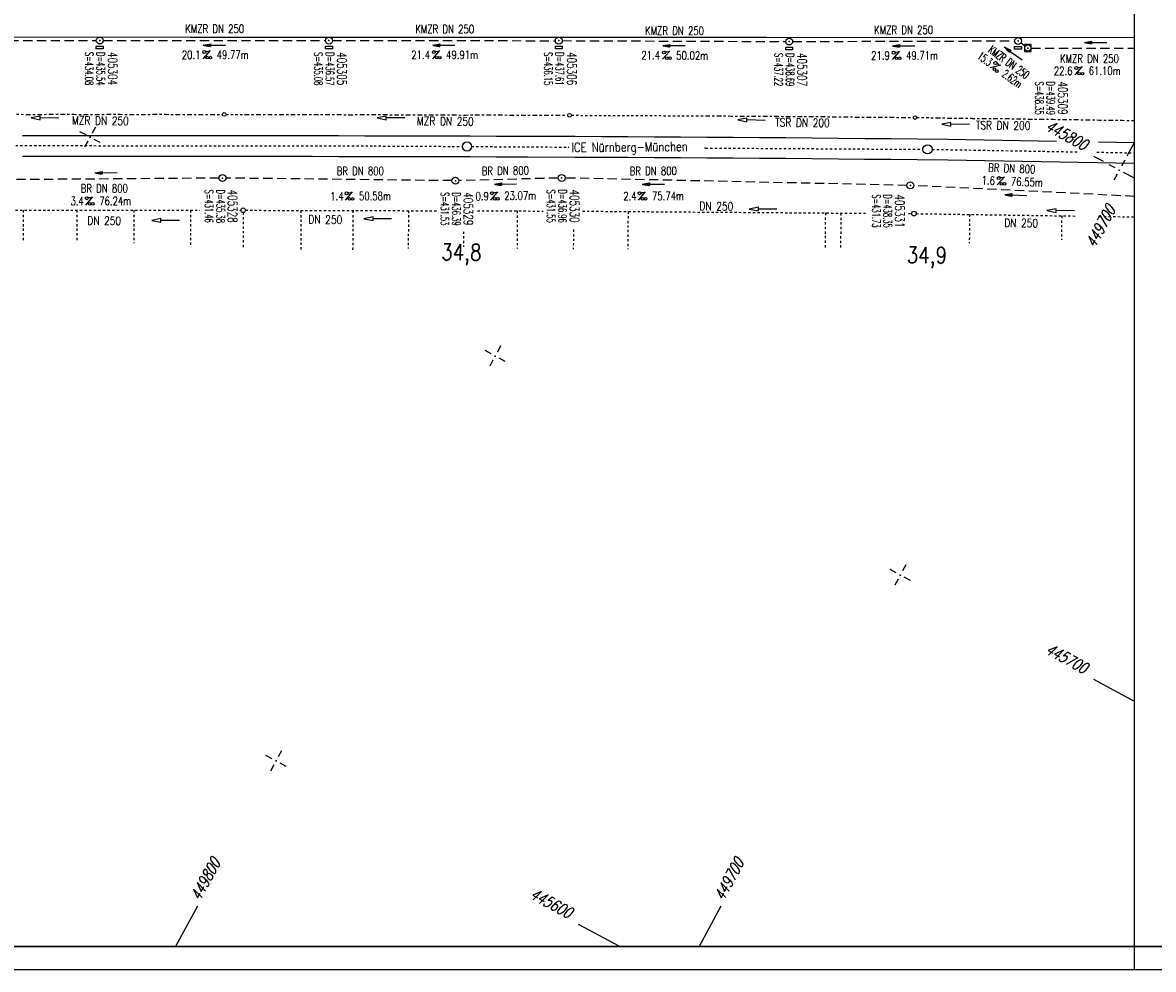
# Model space of a CAD drawing. Extents: x 0 to 1135, y 0 to 420.
# Tile 5 of 31: x 709 to 954, y 0 to 206. Entities that reach past the tile are written whole.
import ezdxf
from ezdxf.enums import TextEntityAlignment as Align

# ---------------------------------------------------------------- set-up
doc = ezdxf.new("R2010")
doc.units = 0
doc.header["$LTSCALE"] = 2
doc.header["$MEASUREMENT"] = 0
for name, pattern in [('ACAD_ISO03W100', [0.5, 0.25, -0.25]), ('ACAD_ISO10W100W', [0.5, 0.25, -0.25]), ('AUSGEZOGEN', [0]), ('GESTRICH-X2', [1.5, 1, -0.5]), ('STRICHLINIEX2', [0.5, 0.25, -0.25])]:
    doc.linetypes.add(name, pattern=pattern)
doc.layers.get('0').update_dxf_attribs({"linetype": 'AUSGEZOGEN'})
for name, color, linetype in [('Bahnachse', 7, 'CONTINUOUS'), ('Dränageleitungen', 15, 'CONTINUOUS'), ('FBR', 8, 'CONTINUOUS'), ('Gleisachse', 7, 'CONTINUOUS'), ('KANAL', 7, 'GESTRICH-X2'), ('NETZ', 250, 'CONTINUOUS'), ('PFEIL', 7, 'CONTINUOUS'), ('RAHMEN', 250, 'AUSGEZOGEN'), ('SCHACHTNR', 6, 'CONTINUOUS'), ('SCHRIFT', 7, 'CONTINUOUS'), ('SCHSYMBOL', 7, 'CONTINUOUS'), ('TEXTO', 4, 'CONTINUOUS'), ('TEXTU', 4, 'CONTINUOUS'), ('Tiefenentwässerung_und_Sammelle', 15, 'CONTINUOUS')]:
    doc.layers.add(name, color=color, linetype=linetype)
doc.styles.add('ROMANS', font='romans.shx', dxfattribs={"width": 0.8})

# ---------------------------------------------------------------- blocks, each defined once
blk = doc.blocks.new('IKR')
at = {"color": 0}
for p, q in [((0, 1), (0, 2.5)), ((-2.5, 0), (-1, 0)), ((1, 0), (2.5, 0)), ((0, -2.5), (0, -1))]:
    blk.add_line(p, q, dxfattribs=at)
blk.add_circle((0, 0), 0.05, dxfattribs=at)
blk.add_point((0, 0), dxfattribs=at)
blk = doc.blocks.new('20')
blk.add_lwpolyline([(-0.75, -0.75), (0.75, -0.75), (0.75, 0.75), (-0.75, 0.75)], close=True)
blk.add_circle((0, 0), 0.676)
blk.add_point((0, 0))
blk = doc.blocks.new('PROM')
blk.add_line((1.57, 1.82), (0.02, 0.02))
for centre, radius in [((0.32, 1.51), 0.317), ((0.94, 0.29), 0.283), ((1.64, 0.29), 0.283)]:
    blk.add_circle(centre, radius)
blk.add_arc((0.99, 2.68), 1.03, 239.1414, 303.3549)
blk = doc.blocks.new('PFEIL2')
at = {"color": 0}
for p, q in [((0.88, 0), (-2.4, -0.01)), ((0.88, -0.27), (0.88, 0.28)), ((0.88, 0.28), (2.43, 0.01)), ((0.91, 0.27), (0.88, 0.26)), ((0.97, 0.26), (0.88, 0.25)), ((1.02, 0.25), (0.88, 0.23)), ((1.07, 0.24), (0.88, 0.21)), ((1.13, 0.23), (0.88, 0.19)), ((1.18, 0.22), (0.88, 0.17)), ((1.24, 0.21), (0.88, 0.15)), ((1.29, 0.21), (0.88, 0.14)), ((1.34, 0.2), (0.88, 0.12)), ((1.4, 0.19), (0.88, 0.1)), ((1.45, 0.18), (0.88, 0.08)), ((1.51, 0.17), (0.88, 0.06)), ((1.56, 0.16), (0.88, 0.04)), ((1.61, 0.15), (0.88, 0.02)), ((1.67, 0.14), (0.88, 0.01)), ((1.72, 0.13), (0.88, -0.01)), ((1.78, 0.12), (0.88, -0.03)), ((1.83, 0.11), (0.88, -0.05)), ((1.88, 0.1), (0.88, -0.07)), ((1.94, 0.09), (0.88, -0.09)), ((2.05, 0.08), (0.88, -0.12)), ((1.99, 0.08), (0.88, -0.11)), ((2.1, 0.07), (0.88, -0.14)), ((2.15, 0.06), (0.88, -0.16)), ((2.21, 0.05), (0.88, -0.18)), ((2.26, 0.04), (0.88, -0.2)), ((2.32, 0.03), (0.88, -0.22)), ((2.37, 0.02), (0.88, -0.23)), ((2.42, 0.01), (0.88, -0.25)), ((2.43, 0.01), (0.88, -0.27))]:
    blk.add_line(p, q, dxfattribs=at)
blk = doc.blocks.new('GST')
at = {"color": 0}
blk.add_circle((0, 0), 0.75, dxfattribs=at)
blk.add_point((0, 0), dxfattribs=at)
blk = doc.blocks.new('17')
blk.add_lwpolyline([(-0.76, -1.22), (0.75, -1.22), (0.75, -1.8), (-0.76, -1.8)], close=True)
blk.add_blockref('GST', (0, 0))
blk = doc.blocks.new('10')
blk.add_blockref('GST', (0, 0))

msp = doc.modelspace()

# ---------------------------------------------------------------- linework, layer by layer
at = {"layer": 'Bahnachse', "linetype": 'ACAD_ISO10W100W'}
for points in [[(706.06, 178.99), (784.87, 178.91), (804.06, 178.8)], [(806.06, 178.78), (827.15, 178.66)], [(856.66, 178.48), (856.79, 178.48)], [(856.87, 178.46), (904.06, 178.18)], [(906.06, 178.17), (937.7, 177.62)], [(941.81, 177.55), (950, 177.41)]]:
    msp.add_lwpolyline(points, dxfattribs=at)
at = {"layer": 'Bahnachse', "linetype": 'Continuous'}
for centre in [(805.06, 178.79), (905.06, 178.18)]:
    msp.add_circle(centre, 1, dxfattribs=at)
at = {"layer": 'Dränageleitungen', "linetype": 'ACAD_ISO03W100'}
for p, q in [((682, 164.95), (747.06, 164.93)), ((708.68, 164.94), (708.67, 157.94)), ((720.32, 164.94), (720.32, 157.9)), ((732.7, 164.94), (732.7, 157.76)), ((745.04, 164.93), (745.04, 157.04)), ((755.75, 164.93), (755.95, 164.93)), ((756.95, 164.93), (798.42, 164.83)), ((768.97, 164.9), (768.95, 156.43)), ((780.25, 164.87), (780.23, 156.16)), ((792.33, 164.84), (792.31, 156.63)), ((807.32, 164.8), (821.61, 164.77)), ((815.94, 164.78), (815.92, 156.63)), ((830.12, 164.74), (892.08, 164.28)), ((840.03, 164.66), (839.97, 156.5)), ((756.46, 164.43), (756.44, 156.93)), ((882.87, 164.35), (882.81, 156.41)), ((886.23, 164.32), (886.17, 156.49)), ((900.89, 164.22), (901.6, 164.21)), ((902.6, 164.2), (937.58, 163.68)), ((914.21, 164.03), (914.12, 157.8)), ((934.19, 163.73), (934.12, 158.49)), ((942.36, 163.61), (950, 163.49)), ((804.31, 160.28), (804.3, 157.02)), ((828.17, 160.76), (828.14, 156.49))]:
    msp.add_line(p, q, dxfattribs=at)
at = {"layer": 'Dränageleitungen', "linetype": 'Continuous'}
for points in [[(872.32, 165.15), (868.32, 165.18), (868.32, 165.58), (866.32, 165.19), (868.32, 164.78), (868.32, 165.18)], [(936.96, 164.84), (932.96, 164.86), (932.96, 165.26), (930.96, 164.87), (932.96, 164.46), (932.96, 164.86)], [(742.6, 162.69), (738.6, 162.72), (738.6, 163.12), (736.6, 162.73), (738.6, 162.32), (738.6, 162.72)], [(788.69, 163.07), (784.69, 163.09), (784.69, 163.49), (782.69, 163.1), (784.69, 162.69), (784.69, 163.09)]]:
    msp.add_lwpolyline(points, dxfattribs=at)
for centre in [(756.45, 164.93), (902.1, 164.21)]:
    msp.add_circle(centre, 0.5, dxfattribs=at)
at = {"layer": 'FBR'}
msp.add_lwpolyline([(411.72, 202.71), (544.95, 202.65), (744.95, 202.57), (869.95, 202.51), (950, 202.48)], dxfattribs=at)
at = {"layer": 'Gleisachse', "linetype": 'Continuous'}
for p, q in [((708.56, 181.2), (718.19, 181.2)), ((718.19, 181.2), (731.42, 181.2)), ((731.42, 181.2), (737.14, 181.19)), ((737.14, 181.19), (742.85, 181.19)), ((742.85, 181.19), (748.57, 181.19)), ((748.57, 181.19), (754.28, 181.18)), ((754.28, 181.18), (759.99, 181.18)), ((759.99, 181.18), (765.71, 181.17)), ((765.71, 181.17), (771.42, 181.16)), ((771.42, 181.16), (777.14, 181.15)), ((777.14, 181.15), (782.85, 181.14)), ((782.85, 181.14), (788.57, 181.13)), ((788.57, 181.13), (794.28, 181.12)), ((794.28, 181.12), (800, 181.1)), ((800, 181.1), (805.71, 181.09)), ((805.71, 181.09), (811.43, 181.07)), ((811.43, 181.07), (818.25, 181.04)), ((818.25, 181.04), (828.57, 181)), ((828.57, 181), (834.29, 180.97)), ((834.29, 180.97), (840, 180.94)), ((840, 180.94), (845.72, 180.91)), ((845.72, 180.91), (851.43, 180.88)), ((851.43, 180.88), (857.15, 180.84)), ((857.15, 180.84), (862.86, 180.8)), ((862.87, 180.8), (868.58, 180.76)), ((868.58, 180.76), (874.29, 180.72)), ((874.3, 180.72), (880.01, 180.67)), ((880.01, 180.67), (885.72, 180.62)), ((885.73, 180.62), (891.44, 180.56)), ((891.44, 180.56), (897.16, 180.51)), ((897.16, 180.51), (902.87, 180.45)), ((902.87, 180.45), (909.49, 180.37)), ((909.49, 180.37), (933.05, 179.96)), ((942.19, 179.8), (950, 179.67)), ((708.56, 176.7), (718.18, 176.7)), ((718.18, 176.7), (731.42, 176.7)), ((731.42, 176.7), (737.13, 176.69)), ((737.13, 176.69), (742.85, 176.69)), ((742.85, 176.69), (748.56, 176.69)), ((748.56, 176.69), (754.28, 176.68)), ((754.28, 176.68), (759.99, 176.68)), ((759.99, 176.68), (765.7, 176.67)), ((765.7, 176.67), (771.42, 176.66)), ((771.42, 176.66), (777.13, 176.65)), ((777.13, 176.65), (782.85, 176.64)), ((782.84, 176.64), (788.56, 176.63)), ((788.56, 176.63), (794.27, 176.62)), ((794.27, 176.62), (799.99, 176.6)), ((799.99, 176.6), (805.7, 176.59)), ((805.7, 176.59), (811.41, 176.57)), ((811.41, 176.57), (818.24, 176.54)), ((818.24, 176.54), (828.55, 176.5)), ((828.55, 176.5), (834.27, 176.47)), ((834.27, 176.47), (839.98, 176.44)), ((839.98, 176.44), (845.69, 176.41)), ((845.69, 176.41), (851.41, 176.38)), ((851.41, 176.38), (857.12, 176.34)), ((857.12, 176.34), (862.83, 176.3)), ((862.83, 176.3), (868.55, 176.26)), ((868.55, 176.26), (874.26, 176.22)), ((874.26, 176.22), (879.97, 176.17)), ((879.97, 176.17), (885.69, 176.12)), ((885.68, 176.12), (891.4, 176.07)), ((891.4, 176.07), (897.11, 176.01)), ((897.11, 176.01), (902.82, 175.95)), ((902.82, 175.95), (909.43, 175.87)), ((909.43, 175.87), (950, 175.17))]:
    msp.add_line(p, q, dxfattribs=at)
at = {"layer": 'KANAL'}
for p, q in [((675.68, 201.8), (724.58, 201.82)), ((726.06, 201.8), (774.34, 201.81)), ((775.84, 201.81), (824.25, 201.78)), ((825.74, 201.79), (874.27, 201.59)), ((875.77, 201.6), (923.98, 201.74)), ((926.21, 200.61), (925.34, 201.29)), ((927.57, 200.16), (950, 200.16)), ((751.22, 171.93), (676.48, 171.35)), ((801.8, 171.37), (752.72, 171.93)), ((824.86, 171.94), (803.3, 171.38)), ((900.58, 170.35), (826.35, 171.95)), ((950, 167.96), (902.08, 170.3))]:
    msp.add_line(p, q, dxfattribs=at)
at = {"layer": 'NETZ'}
for p, q in [((949.98, 179.72), (948.35, 176.7)), ((943.27, 175.51), (941.18, 176.63)), ((949.98, 171.88), (948.84, 172.49)), ((949.98, 58.19), (941.18, 62.95)), ((741.82, 5.02), (746.58, 13.82)), ((855.51, 5.02), (860.26, 13.82)), ((838.08, 5.02), (829.28, 9.78))]:
    msp.add_line(p, q, dxfattribs=at)
at = {"layer": 'RAHMEN'}
for p, q in [((950, 0), (950, 415)), ((0, 0), (950, 0)), ((950, 0), (1135, 0))]:
    msp.add_line(p, q, dxfattribs=at)
at = {"layer": 'RAHMEN', "const_width": 0.35}
msp.add_lwpolyline([(25, 5), (1130, 5), (1130, 415), (25, 415), (25, 5)], dxfattribs=at)
at = {"layer": 'Tiefenentwässerung_und_Sammelle', "linetype": 'ACAD_ISO03W100'}
for points in [[(707.27, 185.79), (709.77, 185.77), (712.27, 185.76), (714.77, 185.8), (717.27, 185.79), (719.77, 185.78), (722.27, 185.77), (724.77, 185.75), (727.27, 185.79), (729.77, 185.78), (732.27, 185.77), (734.77, 185.76), (737.28, 185.79), (739.78, 185.78), (742.28, 185.77), (744.78, 185.76), (747.28, 185.75), (749.78, 185.74), (751.95, 185.77)], [(752.75, 185.77), (754.78, 185.76), (757.28, 185.75), (759.78, 185.74), (762.28, 185.73), (764.78, 185.77), (767.28, 185.75), (769.78, 185.74), (772.28, 185.73), (774.78, 185.72), (777.29, 185.71), (779.79, 185.7), (782.29, 185.73), (784.79, 185.72), (787.29, 185.71), (789.79, 185.7), (792.29, 185.69), (794.79, 185.68), (797.29, 185.66), (799.79, 185.65), (802.29, 185.64), (804.79, 185.63), (807.29, 185.67), (809.79, 185.66), (812.29, 185.64), (814.79, 185.63), (817.3, 185.62), (819.8, 185.61), (822.3, 185.6), (824.8, 185.59), (826.94, 185.58)], [(827.74, 185.57), (854.81, 185.46), (857.3, 185.46), (859.79, 185.46), (862.27, 185.41), (864.81, 185.4), (867.3, 185.4), (869.78, 185.35), (872.27, 185.35), (874.81, 185.34), (877.3, 185.3), (879.79, 185.3), (882.33, 185.29), (884.81, 185.24), (887.3, 185.24), (889.78, 185.19), (892.32, 185.18), (894.81, 185.13), (897.3, 185.13), (899.84, 185.12), (901.94, 185.08)], [(902.74, 185.07), (904.81, 185.07), (907.34, 185.02), (909.82, 184.97), (912.31, 184.97), (914.84, 184.91), (917.34, 184.91), (919.82, 184.86), (922.36, 184.85), (924.84, 184.8), (927.32, 184.75), (929.86, 184.74), (932.34, 184.7), (934.83, 184.65), (937.37, 184.64), (939.85, 184.59), (942.33, 184.54), (944.87, 184.53), (947.35, 184.48), (949.83, 184.43), (950, 184.43)], [(826.35, 171.88), (826.37, 171.88)]]:
    msp.add_lwpolyline(points, dxfattribs=at)
at = {"layer": 'Tiefenentwässerung_und_Sammelle', "linetype": 'Continuous'}
for points in [[(716.41, 184.98), (712.41, 185), (712.41, 185.4), (710.41, 185.01), (712.4, 184.6), (712.41, 185)], [(791.53, 184.99), (787.53, 185.01), (787.54, 185.41), (785.53, 185.02), (787.53, 184.61), (787.53, 185.01)], [(869.83, 184.47), (865.83, 184.57), (865.84, 184.97), (863.83, 184.61), (865.82, 184.17), (865.83, 184.57)], [(914.15, 183.59), (910.15, 183.62), (910.15, 184.02), (908.15, 183.63), (910.15, 183.22), (910.15, 183.62)]]:
    msp.add_lwpolyline(points, dxfattribs=at)
at = {"layer": 'Tiefenentwässerung_und_Sammelle', "linetype": 'STRICHLINIEX2'}
msp.add_lwpolyline([(826.28, 171.63), (826.41, 171.63)], dxfattribs=at)
at = {"layer": 'Tiefenentwässerung_und_Sammelle', "linetype": 'Continuous'}
for centre in [(752.35, 185.77), (827.34, 185.57), (902.34, 185.07)]:
    msp.add_circle(centre, 0.4, dxfattribs=at)

# ---------------------------------------------------------------- block references
at = {"layer": 'NETZ', "rotation": 151.5965}
for p in [(723.21, 180.82), (946.7, 173.65), (811.17, 133.26), (899.13, 85.69), (763.6, 45.29)]:
    msp.add_blockref('IKR', p, dxfattribs=at)
at = {"layer": 'PFEIL'}
for p, rotation in [((941.57, 201.4), 179.9781354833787), ((750.21, 200.81), 179.9844354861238), ((800.04, 200.8), 179.9963354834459), ((850, 200.7), 179.7709354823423), ((899.87, 200.67), 180.1542354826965), ((923.67, 199.01), 143.3891354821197), ((726.69, 173.09), 180.1419354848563), ((813.43, 170.63), 180.7039811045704), ((845.53, 170.6), 180.1419354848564), ((924.25, 168.24), 177.6698354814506)]:
    msp.add_blockref('PFEIL2', p, dxfattribs=dict(at, rotation=rotation))
at = {"layer": 'SCHSYMBOL', "rotation": 359.9754354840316}
for name, p in [('17', (725.32, 201.82)), ('17', (775.09, 201.8)), ('17', (825, 201.8)), ('17', (875.02, 201.6)), ('17', (924.73, 201.73)), ('20', (926.83, 200.17)), ('10', (751.97, 171.93)), ('10', (802.55, 171.36)), ('10', (825.6, 171.96)), ('10', (901.33, 170.34))]:
    msp.add_blockref(name, p, dxfattribs=at)
at = {"layer": 'TEXTU'}
for p, rotation in [((747.7, 197.81), 359.9844354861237), ((797.54, 197.8), 359.9963354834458), ((847.49, 197.71), 359.7709354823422), ((897.38, 197.66), 0.1542354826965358), ((918.63, 195.91), 323.6619965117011), ((937.05, 194.33), 359.9781354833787), ((920.13, 170.44), 357.6698354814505), ((722.19, 166.04), 0.1419354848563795), ((778.59, 167.1), 0.1419354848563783), ((810.14, 167.12), 0.7039811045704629), ((842.21, 167.12), 0.1419354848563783)]:
    msp.add_blockref('PROM', p, dxfattribs=dict(at, rotation=rotation))

# ---------------------------------------------------------------- texts
at = {"layer": 'Bahnachse', "linetype": 'Continuous', "style": 'ROMANS', "oblique": 360, "width": 0.8337}
for s, p in [('34,8', (799.44, 154.14)), ('34,9', (900.53, 153.5))]:
    msp.add_text(s, height=3.5, rotation=359.2765, dxfattribs=at).set_placement(p)
at = {"layer": 'Dränageleitungen', "linetype": 'Continuous', "style": 'ROMANS', "oblique": 360, "width": 0.8}
for p in [(855.52, 164.96), (722.6, 161.81), (770.61, 162.07), (921.71, 161.31)]:
    msp.add_text('DN 250', height=1.8, rotation=359.2765, dxfattribs=at).set_placement(p)
at = {"layer": 'NETZ', "style": 'ROMANS', "oblique": 16.6, "width": 0.75}
for s, rotation, p in [('445800', 331.5965, (930.41, 182.46)), ('449700', 61.5965, (941.4, 156.57)), ('445700', 331.5965, (930.41, 68.77)), ('449800', 61.5965, (747.05, 14.7)), ('449700', 61.5965, (860.74, 14.7)), ('445600', 331.5965, (818.5, 15.6))]:
    msp.add_text(s, height=2.5, rotation=rotation, dxfattribs=at).set_placement(p)
at = {"layer": 'SCHACHTNR', "style": 'ROMANS'}
for s, height, width, p in [('S=434.08', 1.8, 0.6, (722.12, 199.32)), ('D=435.54', 1.8, 0.6, (724.61, 199.32)), ('405304', 2, 0.7, (727.13, 199.31)), ('S=435.08', 1.8, 0.6, (771.89, 199.3)), ('D=436.57', 1.8, 0.6, (774.38, 199.3)), ('405305', 2, 0.7, (776.89, 199.29)), ('S=436.15', 1.8, 0.6, (821.8, 199.3)), ('D=437.61', 1.8, 0.6, (824.29, 199.31)), ('405306', 2, 0.7, (826.81, 199.3)), ('S=437.22', 1.8, 0.6, (871.83, 199.11)), ('D=438.69', 1.8, 0.6, (874.32, 199.12)), ('405307', 2, 0.7, (876.83, 199.1)), ('S=438.35', 1.8, 0.6, (928.43, 192.93)), ('D=439.49', 1.8, 0.6, (930.92, 192.93)), ('405309', 2, 0.7, (933.43, 192.92)), ('S=431.46', 1.8, 0.6, (748.15, 169.43)), ('D=435.38', 1.8, 0.6, (750.64, 169.44)), ('405328', 2, 0.7, (753.16, 169.43)), ('S=431.53', 1.8, 0.6, (799.35, 168.86)), ('D=436.39', 1.8, 0.6, (801.84, 168.86)), ('405329', 2, 0.7, (804.36, 168.85)), ('S=431.55', 1.8, 0.6, (822.41, 169.46)), ('D=436.96', 1.8, 0.6, (824.9, 169.47)), ('405330', 2, 0.7, (827.41, 169.45)), ('S=431.73', 1.8, 0.6, (893.03, 168.39)), ('D=438.35', 1.8, 0.6, (895.51, 168.39)), ('405331', 2, 0.7, (898.03, 168.38))]:
    msp.add_text(s, height=height, rotation=269.9754, dxfattribs=dict(at, width=width)).set_placement(p)
at = {"layer": 'SCHRIFT', "style": 'ROMANS', "width": 0.8}
msp.add_text('ICE Nürnberg-München', height=2, rotation=0.5101, dxfattribs=at).set_placement((827.76, 177.59))
at = {"layer": 'TEXTO', "style": 'ROMANS'}
for s, rotation, width, p in [('KMZR DN 250', 359.9844, 0.75, (750.27, 203.47)), ('KMZR DN 250', 359.9963, 0.75, (800.22, 203.39)), ('KMZR DN 250', 359.7709, 0.75, (850.12, 203.05)), ('KMZR DN 250', 0.1542, 0.75, (899.87, 203.22)), ('KMZR DN 250', 323.662, 0.6, (922.19, 196.39)), ('KMZR DN 250', 359.9781, 0.75, (940.22, 196.98)), ('BR DN 800', 0.1419, 0.75, (781.89, 172.57)), ('BR DN 800', 0.704, 0.75, (813.39, 172.62)), ('BR DN 800', 0.1419, 0.75, (845.51, 172.59)), ('BR DN 800', 357.6698, 0.75, (923.32, 173.13)), ('BR DN 800', 0.1419, 0.75, (726.3, 168.79))]:
    msp.add_text(s, height=1.8, rotation=rotation, dxfattribs=dict(at, width=width)).set_placement(p, align=Align.CENTER)
at = {"layer": 'TEXTU', "style": 'ROMANS'}
for s, rotation, width, p in [('20.1', 359.9844, 0.75, (743.12, 197.8)), ('49.77m', 359.9844, 0.75, (750.7, 197.83)), ('21.4', 359.9963, 0.75, (792.97, 197.81)), ('49.91m', 359.9963, 0.75, (800.53, 197.81)), ('21.4', 359.7709, 0.75, (842.91, 197.73)), ('50.02m', 359.7709, 0.75, (850.49, 197.68)), ('21.9', 0.1542, 0.75, (892.81, 197.64)), ('49.71m', 0.1542, 0.75, (900.39, 197.66)), ('15.3', 323.662, 0.6, (915.68, 198.07)), ('2.62m', 323.662, 0.6, (921.05, 194.14)), ('22.6', 359.9781, 0.75, (932.48, 194.32)), ('61.10m', 359.9781, 0.75, (940.06, 194.34)), ('1.6', 357.6698, 0.75, (916.76, 170.58)), ('76.55m', 357.6698, 0.75, (923.12, 170.32)), ('3.4', 0.1419, 0.75, (718.97, 166.03)), ('76.24m', 0.1419, 0.75, (725.2, 166.06)), ('1.4', 0.1419, 0.75, (775.36, 167.08)), ('50.58m', 0.1419, 0.75, (781.6, 167.12)), ('0.9', 0.704, 0.75, (806.92, 167.07)), ('23.07m', 0.704, 0.75, (813.15, 167.17)), ('2.4', 0.1419, 0.75, (838.98, 167.1)), ('75.74m', 0.1419, 0.75, (845.22, 167.14))]:
    msp.add_text(s, height=1.8, rotation=rotation, dxfattribs=dict(at, width=width)).set_placement(p)
at = {"layer": 'Tiefenentwässerung_und_Sammelle', "linetype": 'Continuous', "style": 'ROMANS', "width": 0.8}
for s, oblique, p in [('MZR DN 250', 0, (719.27, 183.58)), ('MZR DN 250', 360, (794.17, 183.46)), ('TSR DN 200', 360, (871.96, 183.15)), ('TSR DN 200', 360, (915.53, 182.54))]:
    msp.add_text(s, height=1.8, rotation=359.2765, dxfattribs=dict(at, oblique=oblique)).set_placement(p)

doc.saveas('drawing.dxf')
